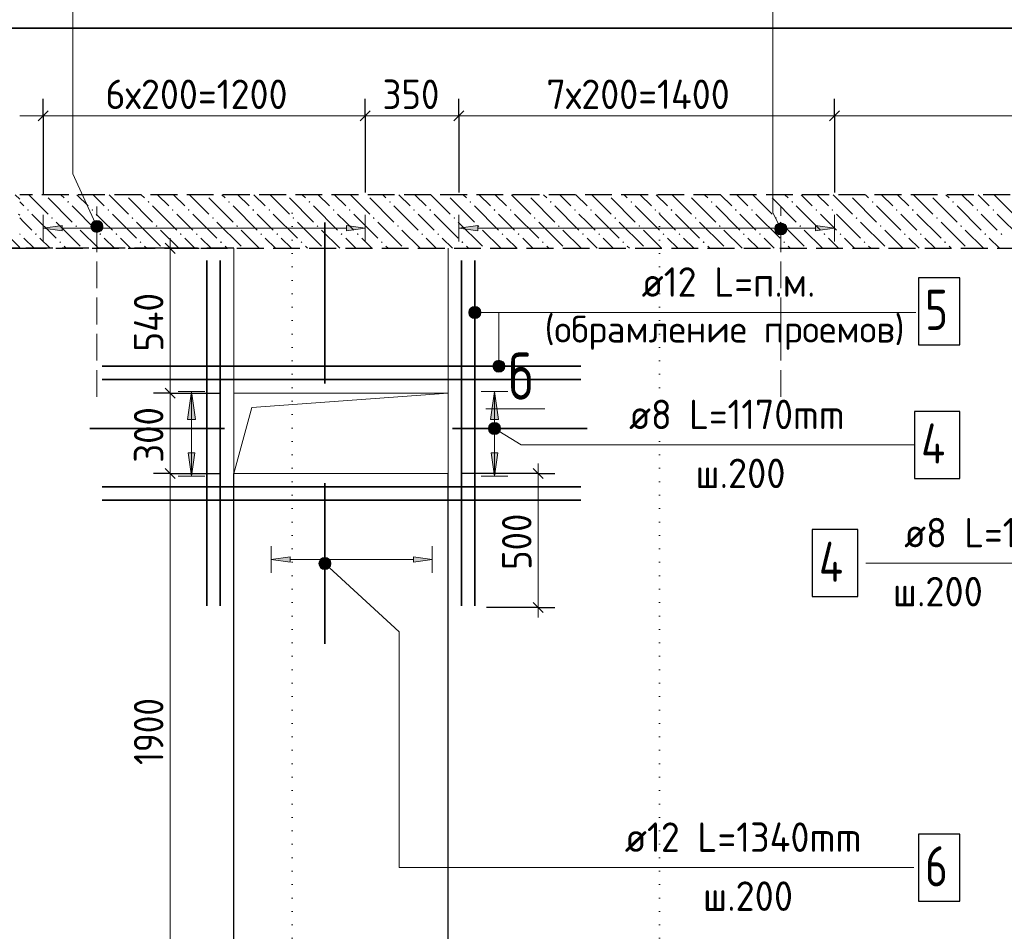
# Model space of a CAD drawing. Header units: millimetres. Extents: x 0 to 30446, y 0 to 14850.
# Tile 5 of 26: x 5792 to 9464, y 2796 to 6198. Entities that reach past the tile are written whole.
import ezdxf

# ---------------------------------------------------------------- set-up
doc = ezdxf.new("R2010")
doc.units = ezdxf.units.MM
doc.linetypes.add('______2', pattern=[135, 100, -35])
doc.linetypes.add('______9', pattern=[50, 0, -50])
for name, color, linetype, lineweight in [('Standard', 7, 'Continuous', 25), ('Выпуски арматуры Г-обр.', 7, 'Continuous', 25), ('Позиционная метка линия выноска', 7, 'Continuous', 13), ('Позиционная метка номер позиции', 7, 'Continuous', 13), ('Примечания', 7, 'Continuous', 13), ('Сечения символ', 7, 'Continuous', 25), ('Стена обрамление Г-обр.', 7, 'Continuous', 25), ('Стена обрамление П-обр.', 7, 'Continuous', 25)]:
    doc.layers.add(name, color=color, linetype=linetype, lineweight=lineweight)
doc.layers.add('ЖБ Перекрытие верхний уровень', color=7, linetype='Continuous', lineweight=25, true_color=0xe0e0ff)
doc.layers.add('ЖБ Стена верхний уровень', color=7, linetype='Continuous', lineweight=25, true_color=0x006e00)
doc.styles.add('ISOCPEUR', font='txt')

msp = doc.modelspace()

# ---------------------------------------------------------------- hatches: boundary and pattern name
at = {"layer": 'Выпуски арматуры Г-обр.', "linetype": 'Continuous', "lineweight": 13, "transparency": 33554687}
for points in [[(5950.4, 5409.4), (5880.4, 5419.4), (5950.4, 5429.4)], [(7500.4, 5409.4), (7430.4, 5419.4), (7500.4, 5429.4)]]:
    msp.add_hatch(color=7, dxfattribs=at).paths.add_polyline_path(points, flags=16)
for points in [[(7010.4, 5409.4), (7080.4, 5419.4), (7010.4, 5429.4)], [(8760.4, 5409.4), (8830.4, 5419.4), (8760.4, 5429.4)]]:
    msp.add_hatch(color=7, dxfattribs=at).paths.add_polyline_path(points)
at = {"layer": 'ЖБ Перекрытие верхний уровень', "linetype": 'Continuous', "lineweight": 18, "transparency": 33554687}
for points in [[(5883.1, 5544.5), (5882.9, 5544.3), (5882.6, 5544.5)], [(6183.1, 5544.5), (6182.9, 5544.3), (6182.6, 5544.5)], [(6483.1, 5544.5), (6482.9, 5544.3), (6482.6, 5544.5)], [(6783.1, 5544.5), (6782.9, 5544.3), (6782.6, 5544.5)], [(7083.1, 5544.5), (7082.9, 5544.3), (7082.6, 5544.5)], [(7383.1, 5544.5), (7382.9, 5544.3), (7382.6, 5544.5)], [(7683.1, 5544.5), (7682.9, 5544.3), (7682.6, 5544.5)], [(7983.1, 5544.5), (7982.9, 5544.3), (7982.6, 5544.5)], [(8283.1, 5544.5), (8282.9, 5544.3), (8282.6, 5544.5)], [(8583.1, 5544.5), (8582.9, 5544.3), (8582.6, 5544.5)], [(8883.1, 5544.5), (8882.9, 5544.3), (8882.6, 5544.5)], [(9183.1, 5544.5), (9182.9, 5544.3), (9182.6, 5544.5)], [(5969.6, 5517.5), (5972.9, 5520.8), (5976.1, 5517.5), (5972.9, 5514.3)], [(6269.6, 5517.5), (6272.9, 5520.8), (6276.1, 5517.5), (6272.9, 5514.3)], [(6569.6, 5517.5), (6572.9, 5520.8), (6576.1, 5517.5), (6572.9, 5514.3)], [(6869.6, 5517.5), (6872.9, 5520.8), (6876.1, 5517.5), (6872.9, 5514.3)], [(7169.6, 5517.5), (7172.9, 5520.8), (7176.1, 5517.5), (7172.9, 5514.3)], [(7469.6, 5517.5), (7472.9, 5520.8), (7476.1, 5517.5), (7472.9, 5514.3)], [(7769.6, 5517.5), (7772.9, 5520.8), (7776.1, 5517.5), (7772.9, 5514.3)], [(8069.6, 5517.5), (8072.9, 5520.8), (8076.1, 5517.5), (8072.9, 5514.3)], [(8369.6, 5517.5), (8372.9, 5520.8), (8376.1, 5517.5), (8372.9, 5514.3)], [(8669.6, 5517.5), (8672.9, 5520.8), (8676.1, 5517.5), (8672.9, 5514.3)], [(8969.6, 5517.5), (8972.9, 5520.8), (8976.1, 5517.5), (8972.9, 5514.3)], [(9269.6, 5517.5), (9272.9, 5520.8), (9276.1, 5517.5), (9272.9, 5514.3)], [(5819.6, 5487.5), (5822.9, 5490.8), (5826.1, 5487.5), (5822.9, 5484.3)], [(6059.6, 5487.5), (6062.9, 5490.8), (6066.1, 5487.5), (6062.9, 5484.3)], [(6119.6, 5487.5), (6122.9, 5490.8), (6126.1, 5487.5), (6122.9, 5484.3)], [(6359.6, 5487.5), (6362.9, 5490.8), (6366.1, 5487.5), (6362.9, 5484.3)], [(6419.6, 5487.5), (6422.9, 5490.8), (6426.1, 5487.5), (6422.9, 5484.3)], [(6659.6, 5487.5), (6662.9, 5490.8), (6666.1, 5487.5), (6662.9, 5484.3)], [(6719.6, 5487.5), (6722.9, 5490.8), (6726.1, 5487.5), (6722.9, 5484.3)], [(6959.6, 5487.5), (6962.9, 5490.8), (6966.1, 5487.5), (6962.9, 5484.3)], [(7019.6, 5487.5), (7022.9, 5490.8), (7026.1, 5487.5), (7022.9, 5484.3)], [(7259.6, 5487.5), (7262.9, 5490.8), (7266.1, 5487.5), (7262.9, 5484.3)], [(7319.6, 5487.5), (7322.9, 5490.8), (7326.1, 5487.5), (7322.9, 5484.3)], [(7559.6, 5487.5), (7562.9, 5490.8), (7566.1, 5487.5), (7562.9, 5484.3)], [(7619.6, 5487.5), (7622.9, 5490.8), (7626.1, 5487.5), (7622.9, 5484.3)], [(7859.6, 5487.5), (7862.9, 5490.8), (7866.1, 5487.5), (7862.9, 5484.3)], [(7919.6, 5487.5), (7922.9, 5490.8), (7926.1, 5487.5), (7922.9, 5484.3)], [(8159.6, 5487.5), (8162.9, 5490.8), (8166.1, 5487.5), (8162.9, 5484.3)], [(8219.6, 5487.5), (8222.9, 5490.8), (8226.1, 5487.5), (8222.9, 5484.3)], [(8459.6, 5487.5), (8462.9, 5490.8), (8466.1, 5487.5), (8462.9, 5484.3)], [(8519.6, 5487.5), (8522.9, 5490.8), (8526.1, 5487.5), (8522.9, 5484.3)], [(8759.6, 5487.5), (8762.9, 5490.8), (8766.1, 5487.5), (8762.9, 5484.3)], [(8819.6, 5487.5), (8822.9, 5490.8), (8826.1, 5487.5), (8822.9, 5484.3)], [(9059.6, 5487.5), (9062.9, 5490.8), (9066.1, 5487.5), (9062.9, 5484.3)], [(9119.6, 5487.5), (9122.9, 5490.8), (9126.1, 5487.5), (9122.9, 5484.3)], [(9359.6, 5487.5), (9362.9, 5490.8), (9366.1, 5487.5), (9362.9, 5484.3)], [(9419.6, 5487.5), (9422.9, 5490.8), (9426.1, 5487.5), (9422.9, 5484.3)], [(5909.6, 5457.5), (5912.9, 5460.8), (5916.1, 5457.5), (5912.9, 5454.3)], [(6209.6, 5457.5), (6212.9, 5460.8), (6216.1, 5457.5), (6212.9, 5454.3)], [(6509.6, 5457.5), (6512.9, 5460.8), (6516.1, 5457.5), (6512.9, 5454.3)], [(6809.6, 5457.5), (6812.9, 5460.8), (6816.1, 5457.5), (6812.9, 5454.3)], [(7109.6, 5457.5), (7112.9, 5460.8), (7116.1, 5457.5), (7112.9, 5454.3)], [(7409.6, 5457.5), (7412.9, 5460.8), (7416.1, 5457.5), (7412.9, 5454.3)], [(7709.6, 5457.5), (7712.9, 5460.8), (7716.1, 5457.5), (7712.9, 5454.3)], [(8009.6, 5457.5), (8012.9, 5460.8), (8016.1, 5457.5), (8012.9, 5454.3)], [(8309.6, 5457.5), (8312.9, 5460.8), (8316.1, 5457.5), (8312.9, 5454.3)], [(8609.6, 5457.5), (8612.9, 5460.8), (8616.1, 5457.5), (8612.9, 5454.3)], [(8909.6, 5457.5), (8912.9, 5460.8), (8916.1, 5457.5), (8912.9, 5454.3)], [(9209.6, 5457.5), (9212.9, 5460.8), (9216.1, 5457.5), (9212.9, 5454.3)], [(5792.3, 5400.2), (5792.9, 5400.8), (5796.1, 5397.5), (5792.9, 5394.3), (5792.3, 5394.8)], [(5849.6, 5397.5), (5852.9, 5400.8), (5856.1, 5397.5), (5852.9, 5394.3)], [(5999.6, 5427.5), (6002.9, 5430.8), (6006.1, 5427.5), (6002.9, 5424.3)], [(6089.6, 5397.5), (6092.9, 5400.8), (6096.1, 5397.5), (6092.9, 5394.3)], [(6149.6, 5397.5), (6152.9, 5400.8), (6156.1, 5397.5), (6152.9, 5394.3)], [(6299.6, 5427.5), (6302.9, 5430.8), (6306.1, 5427.5), (6302.9, 5424.3)], [(6389.6, 5397.5), (6392.9, 5400.8), (6396.1, 5397.5), (6392.9, 5394.3)], [(6449.6, 5397.5), (6452.9, 5400.8), (6456.1, 5397.5), (6452.9, 5394.3)], [(6599.6, 5427.5), (6602.9, 5430.8), (6606.1, 5427.5), (6602.9, 5424.3)], [(6689.6, 5397.5), (6692.9, 5400.8), (6696.1, 5397.5), (6692.9, 5394.3)], [(6749.6, 5397.5), (6752.9, 5400.8), (6756.1, 5397.5), (6752.9, 5394.3)], [(6899.6, 5427.5), (6902.9, 5430.8), (6906.1, 5427.5), (6902.9, 5424.3)], [(6989.6, 5397.5), (6992.9, 5400.8), (6996.1, 5397.5), (6992.9, 5394.3)], [(7049.6, 5397.5), (7052.9, 5400.8), (7056.1, 5397.5), (7052.9, 5394.3)], [(7199.6, 5427.5), (7202.9, 5430.8), (7206.1, 5427.5), (7202.9, 5424.3)], [(7289.6, 5397.5), (7292.9, 5400.8), (7296.1, 5397.5), (7292.9, 5394.3)], [(7349.6, 5397.5), (7352.9, 5400.8), (7356.1, 5397.5), (7352.9, 5394.3)], [(7499.6, 5427.5), (7502.9, 5430.8), (7506.1, 5427.5), (7502.9, 5424.3)], [(7589.6, 5397.5), (7592.9, 5400.8), (7596.1, 5397.5), (7592.9, 5394.3)], [(7649.6, 5397.5), (7652.9, 5400.8), (7656.1, 5397.5), (7652.9, 5394.3)], [(7799.6, 5427.5), (7802.9, 5430.8), (7806.1, 5427.5), (7802.9, 5424.3)], [(7889.6, 5397.5), (7892.9, 5400.8), (7896.1, 5397.5), (7892.9, 5394.3)], [(7949.6, 5397.5), (7952.9, 5400.8), (7956.1, 5397.5), (7952.9, 5394.3)], [(8099.6, 5427.5), (8102.9, 5430.8), (8106.1, 5427.5), (8102.9, 5424.3)], [(8189.6, 5397.5), (8192.9, 5400.8), (8196.1, 5397.5), (8192.9, 5394.3)], [(8249.6, 5397.5), (8252.9, 5400.8), (8256.1, 5397.5), (8252.9, 5394.3)], [(8399.6, 5427.5), (8402.9, 5430.8), (8406.1, 5427.5), (8402.9, 5424.3)], [(8489.6, 5397.5), (8492.9, 5400.8), (8496.1, 5397.5), (8492.9, 5394.3)], [(8549.6, 5397.5), (8552.9, 5400.8), (8556.1, 5397.5), (8552.9, 5394.3)], [(8699.6, 5427.5), (8702.9, 5430.8), (8706.1, 5427.5), (8702.9, 5424.3)], [(8789.6, 5397.5), (8792.9, 5400.8), (8796.1, 5397.5), (8792.9, 5394.3)], [(8849.6, 5397.5), (8852.9, 5400.8), (8856.1, 5397.5), (8852.9, 5394.3)], [(8999.6, 5427.5), (9002.9, 5430.8), (9006.1, 5427.5), (9002.9, 5424.3)], [(9089.6, 5397.5), (9092.9, 5400.8), (9096.1, 5397.5), (9092.9, 5394.3)], [(9149.6, 5397.5), (9152.9, 5400.8), (9156.1, 5397.5), (9152.9, 5394.3)], [(9299.6, 5427.5), (9302.9, 5430.8), (9306.1, 5427.5), (9302.9, 5424.3)], [(9389.6, 5397.5), (9392.9, 5400.8), (9396.1, 5397.5), (9392.9, 5394.3)], [(9449.6, 5397.5), (9452.9, 5400.8), (9456.1, 5397.5), (9452.9, 5394.3)], [(5939.6, 5367.5), (5942.9, 5370.8), (5946.1, 5367.5), (5942.9, 5364.3)], [(6239.6, 5367.5), (6242.9, 5370.8), (6246.1, 5367.5), (6242.9, 5364.3)], [(6539.6, 5367.5), (6542.9, 5370.8), (6546.1, 5367.5), (6542.9, 5364.3)], [(6839.6, 5367.5), (6842.9, 5370.8), (6846.1, 5367.5), (6842.9, 5364.3)], [(7139.6, 5367.5), (7142.9, 5370.8), (7146.1, 5367.5), (7142.9, 5364.3)], [(7439.6, 5367.5), (7442.9, 5370.8), (7446.1, 5367.5), (7442.9, 5364.3)], [(7739.6, 5367.5), (7742.9, 5370.8), (7746.1, 5367.5), (7742.9, 5364.3)], [(8039.6, 5367.5), (8042.9, 5370.8), (8046.1, 5367.5), (8042.9, 5364.3)], [(8339.6, 5367.5), (8342.9, 5370.8), (8346.1, 5367.5), (8342.9, 5364.3)], [(8639.6, 5367.5), (8642.9, 5370.8), (8646.1, 5367.5), (8642.9, 5364.3)], [(8939.6, 5367.5), (8942.9, 5370.8), (8946.1, 5367.5), (8942.9, 5364.3)], [(9239.6, 5367.5), (9242.9, 5370.8), (9246.1, 5367.5), (9242.9, 5364.3)]]:
    msp.add_hatch(color=7, dxfattribs=at).paths.add_polyline_path(points, flags=16)
at = {"layer": 'Позиционная метка линия выноска', "linetype": 'Continuous', "lineweight": 13, "transparency": 33554687}
for points in [[(6082.5, 5448.6), (6062.1, 5439.2), (6058.1, 5428.5)], [(6082.5, 5448.6), (6058.1, 5428.5), (6093.3, 5444.6)], [(6093.3, 5444.6), (6058.1, 5428.5), (6060, 5416.9)], [(6093.3, 5444.6), (6060, 5416.9), (6100.8, 5435.7)], [(6100.8, 5435.7), (6060, 5416.9), (6067.5, 5408)], [(6062.1, 5439.2), (6082.5, 5448.6), (6071, 5446.8)], [(6100.8, 5435.7), (6067.5, 5408), (6102.7, 5424.2)], [(8631.9, 5439.3), (8611.8, 5429.4), (8608.1, 5418.5)], [(8631.9, 5439.3), (8608.1, 5418.5), (8642.8, 5435.6)], [(8642.8, 5435.6), (8608.1, 5418.5), (8610.2, 5407)], [(8642.8, 5435.6), (8610.2, 5407), (8650.6, 5426.9)], [(8611.8, 5429.4), (8631.9, 5439.3), (8620.4, 5437.1)], [(6102.7, 5424.2), (6067.5, 5408), (6078.3, 5404)], [(6102.7, 5424.2), (6078.3, 5404), (6098.7, 5413.4)], [(6098.7, 5413.4), (6078.3, 5404), (6089.8, 5405.9)], [(8650.6, 5426.9), (8610.2, 5407), (8618, 5398.3)], [(8650.6, 5426.9), (8618, 5398.3), (8652.7, 5415.4)], [(8652.7, 5415.4), (8618, 5398.3), (8628.9, 5394.6)], [(8652.7, 5415.4), (8628.9, 5394.6), (8649, 5404.6)], [(8649, 5404.6), (8628.9, 5394.6), (8640.3, 5396.8)], [(7470.2, 5093.8), (7470.2, 5116.3), (7467, 5105)], [(7478.3, 5085.7), (7478.3, 5124.4), (7470.2, 5116.3)], [(7478.3, 5085.7), (7470.2, 5116.3), (7470.2, 5093.8)], [(7489.5, 5082.5), (7489.5, 5127.5), (7478.3, 5124.4)], [(7489.5, 5082.5), (7478.3, 5124.4), (7478.3, 5085.7)], [(7500.8, 5085.7), (7500.8, 5124.4), (7489.5, 5127.5)], [(7500.8, 5085.7), (7489.5, 5127.5), (7489.5, 5082.5)], [(7508.9, 5093.8), (7508.9, 5116.3), (7500.8, 5124.4)], [(7508.9, 5093.8), (7500.8, 5124.4), (7500.8, 5085.7)], [(7508.9, 5116.3), (7508.9, 5093.8), (7512, 5105)], [(7590.8, 4923.8), (7568.3, 4923.8), (7560.2, 4915.7)], [(7590.8, 4923.8), (7560.2, 4915.7), (7598.9, 4915.7)], [(7568.3, 4923.8), (7590.8, 4923.8), (7579.5, 4927)], [(7598.9, 4915.7), (7560.2, 4915.7), (7557, 4904.5)], [(7598.9, 4915.7), (7557, 4904.5), (7602, 4904.5)], [(7602, 4904.5), (7557, 4904.5), (7560.2, 4893.2)], [(7602, 4904.5), (7560.2, 4893.2), (7598.9, 4893.2)], [(7598.9, 4893.2), (7560.2, 4893.2), (7568.3, 4885.1)], [(7598.9, 4893.2), (7568.3, 4885.1), (7590.8, 4885.1)], [(7590.8, 4885.1), (7568.3, 4885.1), (7579.5, 4882)], [(7543.1, 4662), (7552.4, 4692.3), (7540.5, 4673.1)], [(7540.5, 4673.1), (7552.4, 4692.3), (7543.8, 4684.4)], [(7551, 4653.4), (7563.5, 4694.9), (7543.1, 4662)], [(7543.1, 4662), (7563.5, 4694.9), (7552.4, 4692.3)], [(7551, 4653.4), (7574.8, 4691.6), (7563.5, 4694.9)], [(7562.3, 4650.1), (7574.8, 4691.6), (7551, 4653.4)], [(7562.3, 4650.1), (7582.7, 4683), (7574.8, 4691.6)], [(7573.4, 4652.7), (7582.7, 4683), (7562.3, 4650.1)], [(7573.4, 4652.7), (7585.3, 4671.9), (7582.7, 4683)], [(7585.3, 4671.9), (7573.4, 4652.7), (7582, 4660.6)], [(6909, 4161.9), (6923.8, 4189.9), (6908.5, 4173.3)], [(6908.5, 4173.3), (6923.8, 4189.9), (6913.8, 4183.7)], [(6915.2, 4151.9), (6935.2, 4190.4), (6909, 4161.9)], [(6909, 4161.9), (6935.2, 4190.4), (6923.8, 4189.9)], [(6915.2, 4151.9), (6945.6, 4185), (6935.2, 4190.4)], [(6925.6, 4146.6), (6945.6, 4185), (6915.2, 4151.9)], [(6925.6, 4146.6), (6951.8, 4175.1), (6945.6, 4185)], [(6937, 4147.1), (6951.8, 4175.1), (6925.6, 4146.6)], [(6937, 4147.1), (6952.3, 4163.7), (6951.8, 4175.1)], [(6952.3, 4163.7), (6937, 4147.1), (6947, 4153.3)]]:
    msp.add_hatch(color=7, dxfattribs=at).paths.add_polyline_path(points)
at = {"layer": 'Стена обрамление П-обр.', "linetype": 'Continuous', "lineweight": 13, "transparency": 33554687}
for points in [[(6447.9, 4705.5), (6432.9, 4810.5), (6417.9, 4705.5)], [(7577.9, 4705.5), (7562.9, 4810.5), (7547.9, 4705.5)], [(7260.4, 4173.5), (7330.4, 4183.5), (7260.4, 4193.5)]]:
    msp.add_hatch(color=7, dxfattribs=at).paths.add_polyline_path(points)
for points in [[(6445.4, 4582), (6432.9, 4494.5), (6420.4, 4582)], [(7575.4, 4582), (7562.9, 4494.5), (7550.4, 4582)], [(6800.4, 4173.5), (6730.4, 4183.5), (6800.4, 4193.5)]]:
    msp.add_hatch(color=7, dxfattribs=at).paths.add_polyline_path(points, flags=16)

# ---------------------------------------------------------------- linework, layer by layer
at = {"layer": 'Standard', "color": 254, "linetype": 'Continuous', "lineweight": 35, "true_color": 0xc4c4ff, "transparency": 33554687}
msp.add_line((5792.3, 6166), (1326.4, 6166), dxfattribs=at)
at = {"layer": 'Standard', "color": 7, "linetype": 'Continuous', "lineweight": -3, "transparency": 33554687}
for p, q in [((5880.4, 5839.2), (5880.4, 5901.7)), ((7080.4, 5839.2), (7080.4, 5901.7)), ((7430.4, 5839.2), (7430.4, 5901.7)), ((8830.4, 5839.2), (8830.4, 5901.7)), ((5880.4, 5839.2), (5880.4, 5776.7)), ((5880.4, 5839.2), (5880.4, 5546.5)), ((7080.4, 5839.2), (7080.4, 5776.7)), ((7080.4, 5839.2), (7080.4, 5552.5)), ((7430.4, 5839.2), (7430.4, 5776.7)), ((7430.4, 5839.2), (7430.4, 5552.5)), ((8830.4, 5839.2), (8830.4, 5776.7)), ((8830.4, 5839.2), (8830.4, 5552.5)), ((6353.2, 5344.5), (6290.7, 5344.5)), ((6353.2, 5344.5), (6415.7, 5344.5)), ((6353.2, 5344.5), (6462, 5344.5)), ((6353.2, 4804.5), (6290.7, 4804.5)), ((6353.2, 4804.5), (6415.7, 4804.5)), ((6353.2, 4804.5), (6540.4, 4804.5)), ((6353.2, 4504.5), (6290.7, 4504.5)), ((6353.2, 4504.5), (6415.7, 4504.5)), ((6353.2, 4504.5), (6540.4, 4504.5)), ((7725.9, 4504.5), (7440.4, 4504.5)), ((7725.9, 4504.5), (7663.4, 4504.5)), ((7725.9, 4504.5), (7788.4, 4504.5)), ((7725.9, 4004.5), (7533.5, 4004.5)), ((7725.9, 4004.5), (7663.4, 4004.5)), ((7725.9, 4004.5), (7788.4, 4004.5))]:
    msp.add_line(p, q, dxfattribs=at)
at = {"layer": 'Standard', "color": 7, "linetype": 'Continuous', "lineweight": 13, "transparency": 33554687}
for p, q in [((5792.3, 5839.2), (5880.4, 5839.2)), ((5880.4, 5839.2), (7080.4, 5839.2)), ((7080.4, 5839.2), (7430.4, 5839.2)), ((7430.4, 5839.2), (8830.4, 5839.2)), ((8830.4, 5839.2), (10430.4, 5839.2)), ((6353.2, 5344.5), (6353.2, 5382)), ((6353.2, 4804.5), (6353.2, 5344.5)), ((6353.2, 4504.5), (6353.2, 4804.5)), ((7725.9, 4504.5), (7725.9, 4542)), ((7725.9, 4004.5), (7725.9, 3967))]:
    msp.add_line(p, q, dxfattribs=at)
at = {"layer": 'Standard', "color": 7, "linetype": 'Continuous', "lineweight": 25, "transparency": 33554687}
for p, q in [((5861.6, 5820.5), (5899.1, 5858)), ((7061.6, 5820.5), (7099.1, 5858)), ((7411.6, 5820.5), (7449.1, 5858)), ((8811.6, 5820.5), (8849.1, 5858)), ((6371.9, 5325.7), (6334.4, 5363.2)), ((6371.9, 4785.7), (6334.4, 4823.2)), ((6371.9, 4485.7), (6334.4, 4523.2)), ((7744.6, 4485.7), (7707.1, 4523.2)), ((7744.6, 3985.7), (7707.1, 4023.2))]:
    msp.add_line(p, q, dxfattribs=at)
at = {"layer": 'Standard', "color": 254, "linetype": 'Continuous', "lineweight": 35, "true_color": 0xc4c4ff, "transparency": 33554687}
msp.add_lwpolyline([(5792.3, 1857.6), (11511.7, 1857.6), (11511.7, 6166), (5792.3, 6166)], dxfattribs=at)
at = {"layer": 'Standard', "color": 7, "linetype": 'Continuous', "lineweight": 13, "transparency": 33554687}
for points in [[(6353.2, 2604.5), (6353.2, 3374.4), (6353.2, 3374.4), (6353.2, 4504.5)], [(7725.9, 4004.5), (7725.9, 4102.6), (7725.9, 4102.6), (7725.9, 4504.5)]]:
    msp.add_lwpolyline(points, dxfattribs=at)
at = {"layer": 'Standard', "color": 7, "linetype": 'Continuous', "lineweight": -3, "transparency": 33554687}
for points in [[(6590.4, 1809.5), (6590.4, 2469.9), (6590.4, 2469.9), (6590.4, 4504.5)], [(7390.4, 1809.5), (7390.4, 3132.2), (7390.4, 3132.2), (7390.4, 4504.5)]]:
    msp.add_lwpolyline(points, dxfattribs=at)
at = {"layer": 'Выпуски арматуры Г-обр.', "color": 251, "linetype": 'Continuous', "lineweight": 13, "true_color": 0x494949, "transparency": 33554687}
for p, q in [((5880.4, 5419.4), (5880.4, 5469.4)), ((7080.4, 5419.4), (7080.4, 5469.4)), ((7430.4, 5419.4), (7430.4, 5469.4)), ((8830.4, 5419.4), (8830.4, 5469.4)), ((5880.4, 5419.4), (5950.4, 5429.4)), ((5950.4, 5409.4), (5880.4, 5419.4)), ((5880.4, 5419.4), (5880.4, 5369.4)), ((5880.4, 5419.4), (5880.4, 5419.4)), ((5950.4, 5429.4), (5950.4, 5409.4)), ((5950.4, 5419.4), (7010.4, 5419.4)), ((7080.4, 5419.4), (7010.4, 5429.4)), ((7010.4, 5429.4), (7010.4, 5409.4)), ((7010.4, 5409.4), (7080.4, 5419.4)), ((7080.4, 5419.4), (7080.4, 5369.4)), ((7080.4, 5419.4), (7080.4, 5419.4)), ((7430.4, 5419.4), (7500.4, 5429.4)), ((7500.4, 5409.4), (7430.4, 5419.4)), ((7430.4, 5419.4), (7430.4, 5369.4)), ((7430.4, 5419.4), (7430.4, 5419.4)), ((7500.4, 5429.4), (7500.4, 5409.4)), ((7500.4, 5419.4), (8760.4, 5419.4)), ((8830.4, 5419.4), (8760.4, 5429.4)), ((8760.4, 5429.4), (8760.4, 5409.4)), ((8760.4, 5409.4), (8830.4, 5419.4)), ((8830.4, 5419.4), (8830.4, 5369.4)), ((8830.4, 5419.4), (8830.4, 5419.4))]:
    msp.add_line(p, q, dxfattribs=at)
at = {"layer": 'ЖБ Перекрытие верхний уровень', "color": 9, "linetype": 'Continuous', "lineweight": 18, "true_color": 0xc7c7c7, "transparency": 33554687}
for p, q in [((5775.9, 5544.5), (5792.3, 5528.1)), ((5825.9, 5544.5), (5897.9, 5472.5)), ((5957.9, 5532.5), (5945.9, 5544.5)), ((6005.9, 5544.5), (6047.9, 5502.5)), ((6065.9, 5544.5), (6107.9, 5502.5)), ((6125.9, 5544.5), (6197.9, 5472.5)), ((6257.9, 5532.5), (6245.9, 5544.5)), ((6305.9, 5544.5), (6347.9, 5502.5)), ((6365.9, 5544.5), (6407.9, 5502.5)), ((6425.9, 5544.5), (6497.9, 5472.5)), ((6557.9, 5532.5), (6545.9, 5544.5)), ((6605.9, 5544.5), (6647.9, 5502.5)), ((6665.9, 5544.5), (6707.9, 5502.5)), ((6725.9, 5544.5), (6797.9, 5472.5)), ((6857.9, 5532.5), (6845.9, 5544.5)), ((6905.9, 5544.5), (6947.9, 5502.5)), ((6965.9, 5544.5), (7007.9, 5502.5)), ((7025.9, 5544.5), (7097.9, 5472.5)), ((7157.9, 5532.5), (7145.9, 5544.5)), ((7205.9, 5544.5), (7247.9, 5502.5)), ((7265.9, 5544.5), (7307.9, 5502.5)), ((7325.9, 5544.5), (7397.9, 5472.5)), ((7457.9, 5532.5), (7445.9, 5544.5)), ((7505.9, 5544.5), (7547.9, 5502.5)), ((7565.9, 5544.5), (7607.9, 5502.5)), ((7625.9, 5544.5), (7697.9, 5472.5)), ((7757.9, 5532.5), (7745.9, 5544.5)), ((7805.9, 5544.5), (7847.9, 5502.5)), ((7865.9, 5544.5), (7907.9, 5502.5)), ((7925.9, 5544.5), (7997.9, 5472.5)), ((8057.9, 5532.5), (8045.9, 5544.5)), ((8105.9, 5544.5), (8147.9, 5502.5)), ((8165.9, 5544.5), (8207.9, 5502.5)), ((8225.9, 5544.5), (8297.9, 5472.5)), ((8357.9, 5532.5), (8345.9, 5544.5)), ((8405.9, 5544.5), (8447.9, 5502.5)), ((8465.9, 5544.5), (8507.9, 5502.5)), ((8525.9, 5544.5), (8597.9, 5472.5)), ((8657.9, 5532.5), (8645.9, 5544.5)), ((8705.9, 5544.5), (8747.9, 5502.5)), ((8765.9, 5544.5), (8807.9, 5502.5)), ((8825.9, 5544.5), (8897.9, 5472.5)), ((8957.9, 5532.5), (8945.9, 5544.5)), ((9005.9, 5544.5), (9047.9, 5502.5)), ((9065.9, 5544.5), (9107.9, 5502.5)), ((9125.9, 5544.5), (9197.9, 5472.5)), ((9257.9, 5532.5), (9245.9, 5544.5)), ((9305.9, 5544.5), (9347.9, 5502.5)), ((9365.9, 5544.5), (9407.9, 5502.5)), ((9425.9, 5544.5), (9497.9, 5472.5)), ((5792.3, 5518.1), (5807.9, 5502.5)), ((5897.9, 5532.5), (5987.9, 5442.5)), ((6197.9, 5532.5), (6287.9, 5442.5)), ((6497.9, 5532.5), (6587.9, 5442.5)), ((6797.9, 5532.5), (6887.9, 5442.5)), ((7097.9, 5532.5), (7187.9, 5442.5)), ((7397.9, 5532.5), (7487.9, 5442.5)), ((7697.9, 5532.5), (7787.9, 5442.5)), ((7997.9, 5532.5), (8087.9, 5442.5)), ((8297.9, 5532.5), (8387.9, 5442.5)), ((8597.9, 5532.5), (8687.9, 5442.5)), ((8897.9, 5532.5), (8987.9, 5442.5)), ((9197.9, 5532.5), (9287.9, 5442.5)), ((5787.9, 5472.5), (5792.3, 5468.1)), ((5837.9, 5472.5), (5927.9, 5382.5)), ((5987.9, 5502.5), (6077.9, 5412.5)), ((6107.9, 5442.5), (6077.9, 5472.5)), ((6137.9, 5472.5), (6227.9, 5382.5)), ((6287.9, 5502.5), (6377.9, 5412.5)), ((6407.9, 5442.5), (6377.9, 5472.5)), ((6437.9, 5472.5), (6527.9, 5382.5)), ((6587.9, 5502.5), (6677.9, 5412.5)), ((6707.9, 5442.5), (6677.9, 5472.5)), ((6737.9, 5472.5), (6827.9, 5382.5)), ((6887.9, 5502.5), (6977.9, 5412.5)), ((7007.9, 5442.5), (6977.9, 5472.5)), ((7037.9, 5472.5), (7127.9, 5382.5)), ((7187.9, 5502.5), (7277.9, 5412.5)), ((7307.9, 5442.5), (7277.9, 5472.5)), ((7337.9, 5472.5), (7427.9, 5382.5)), ((7487.9, 5502.5), (7577.9, 5412.5)), ((7607.9, 5442.5), (7577.9, 5472.5)), ((7637.9, 5472.5), (7727.9, 5382.5)), ((7787.9, 5502.5), (7877.9, 5412.5)), ((7907.9, 5442.5), (7877.9, 5472.5)), ((7937.9, 5472.5), (8027.9, 5382.5)), ((8087.9, 5502.5), (8177.9, 5412.5)), ((8207.9, 5442.5), (8177.9, 5472.5)), ((8237.9, 5472.5), (8327.9, 5382.5)), ((8387.9, 5502.5), (8477.9, 5412.5)), ((8507.9, 5442.5), (8477.9, 5472.5)), ((8537.9, 5472.5), (8627.9, 5382.5)), ((8687.9, 5502.5), (8777.9, 5412.5)), ((8807.9, 5442.5), (8777.9, 5472.5)), ((8837.9, 5472.5), (8927.9, 5382.5)), ((8987.9, 5502.5), (9077.9, 5412.5)), ((9107.9, 5442.5), (9077.9, 5472.5)), ((9137.9, 5472.5), (9227.9, 5382.5)), ((9287.9, 5502.5), (9377.9, 5412.5)), ((9407.9, 5442.5), (9377.9, 5472.5)), ((9437.9, 5472.5), (9527.9, 5382.5)), ((5807.9, 5442.5), (5792.3, 5458.1)), ((5837.9, 5412.5), (5807.9, 5442.5)), ((5927.9, 5442.5), (6017.9, 5352.5)), ((6137.9, 5412.5), (6107.9, 5442.5)), ((6227.9, 5442.5), (6317.9, 5352.5)), ((6437.9, 5412.5), (6407.9, 5442.5)), ((6527.9, 5442.5), (6617.9, 5352.5)), ((6737.9, 5412.5), (6707.9, 5442.5)), ((6827.9, 5442.5), (6917.9, 5352.5)), ((7037.9, 5412.5), (7007.9, 5442.5)), ((7127.9, 5442.5), (7217.9, 5352.5)), ((7337.9, 5412.5), (7307.9, 5442.5)), ((7427.9, 5442.5), (7517.9, 5352.5)), ((7637.9, 5412.5), (7607.9, 5442.5)), ((7727.9, 5442.5), (7817.9, 5352.5)), ((7937.9, 5412.5), (7907.9, 5442.5)), ((8027.9, 5442.5), (8117.9, 5352.5)), ((8237.9, 5412.5), (8207.9, 5442.5)), ((8327.9, 5442.5), (8417.9, 5352.5)), ((8537.9, 5412.5), (8507.9, 5442.5)), ((8627.9, 5442.5), (8717.9, 5352.5)), ((8837.9, 5412.5), (8807.9, 5442.5)), ((8927.9, 5442.5), (9017.9, 5352.5)), ((9137.9, 5412.5), (9107.9, 5442.5)), ((9227.9, 5442.5), (9317.9, 5352.5)), ((9437.9, 5412.5), (9407.9, 5442.5)), ((6085.9, 5344.5), (6017.9, 5412.5)), ((6385.9, 5344.5), (6317.9, 5412.5)), ((6685.9, 5344.5), (6617.9, 5412.5)), ((6985.9, 5344.5), (6917.9, 5412.5)), ((7285.9, 5344.5), (7217.9, 5412.5)), ((7585.9, 5344.5), (7517.9, 5412.5)), ((7885.9, 5344.5), (7817.9, 5412.5)), ((8185.9, 5344.5), (8117.9, 5412.5)), ((8485.9, 5344.5), (8417.9, 5412.5)), ((8785.9, 5344.5), (8717.9, 5412.5)), ((9085.9, 5344.5), (9017.9, 5412.5)), ((9385.9, 5344.5), (9317.9, 5412.5)), ((5757.9, 5382.5), (5792.3, 5348.1)), ((5807.9, 5382.5), (5845.9, 5344.5)), ((5867.9, 5382.5), (5905.9, 5344.5)), ((6107.9, 5382.5), (6145.9, 5344.5)), ((6167.9, 5382.5), (6205.9, 5344.5)), ((6407.9, 5382.5), (6445.9, 5344.5)), ((6467.9, 5382.5), (6505.9, 5344.5)), ((6707.9, 5382.5), (6745.9, 5344.5)), ((6767.9, 5382.5), (6805.9, 5344.5)), ((7007.9, 5382.5), (7045.9, 5344.5)), ((7067.9, 5382.5), (7105.9, 5344.5)), ((7307.9, 5382.5), (7345.9, 5344.5)), ((7367.9, 5382.5), (7405.9, 5344.5)), ((7607.9, 5382.5), (7645.9, 5344.5)), ((7667.9, 5382.5), (7705.9, 5344.5)), ((7907.9, 5382.5), (7945.9, 5344.5)), ((7967.9, 5382.5), (8005.9, 5344.5)), ((8207.9, 5382.5), (8245.9, 5344.5)), ((8267.9, 5382.5), (8305.9, 5344.5)), ((8507.9, 5382.5), (8545.9, 5344.5)), ((8567.9, 5382.5), (8605.9, 5344.5)), ((8807.9, 5382.5), (8845.9, 5344.5)), ((8867.9, 5382.5), (8905.9, 5344.5)), ((9107.9, 5382.5), (9145.9, 5344.5)), ((9167.9, 5382.5), (9205.9, 5344.5)), ((9407.9, 5382.5), (9445.9, 5344.5)), ((5965.9, 5344.5), (5957.9, 5352.5)), ((6265.9, 5344.5), (6257.9, 5352.5)), ((6565.9, 5344.5), (6557.9, 5352.5)), ((6865.9, 5344.5), (6857.9, 5352.5)), ((7165.9, 5344.5), (7157.9, 5352.5)), ((7465.9, 5344.5), (7457.9, 5352.5)), ((7765.9, 5344.5), (7757.9, 5352.5)), ((8065.9, 5344.5), (8057.9, 5352.5)), ((8365.9, 5344.5), (8357.9, 5352.5)), ((8665.9, 5344.5), (8657.9, 5352.5)), ((8965.9, 5344.5), (8957.9, 5352.5)), ((9265.9, 5344.5), (9257.9, 5352.5))]:
    msp.add_line(p, q, dxfattribs=at)
at = {"layer": 'ЖБ Перекрытие верхний уровень', "color": 7, "linetype": '______2', "lineweight": 25, "transparency": 33554687}
for p, q in [((10430.4, 5544.5), (5792.3, 5544.5)), ((5330.5, 5344.5), (5792.3, 5344.5)), ((5792.3, 5344.5), (10430.4, 5344.5))]:
    msp.add_line(p, q, dxfattribs=at)
at = {"layer": 'ЖБ Перекрытие верхний уровень', "color": 253, "linetype": '______2', "lineweight": -3, "true_color": 0xababab, "transparency": 33554687}
for p, q in [((5792.3, 5344.5), (5330.5, 5344.5)), ((6590.4, 5344.5), (5792.3, 5344.5))]:
    msp.add_line(p, q, dxfattribs=at)
at = {"layer": 'ЖБ Стена верхний уровень', "color": 7, "linetype": 'Continuous', "lineweight": 18, "transparency": 33554687}
for p, q in [((6590.4, 4804.5), (6590.4, 5344.5)), ((7390.4, 4804.5), (7390.4, 5344.5)), ((6590.4, 4804.5), (7390.4, 4804.5))]:
    msp.add_line(p, q, dxfattribs=at)
at = {"layer": 'Позиционная метка линия выноска', "color": 7, "linetype": 'Continuous', "lineweight": 13, "transparency": 33554687}
for p, q in [((6071, 5446.8), (6071, 5446.8)), ((6100.8, 5435.7), (6100.8, 5435.7)), ((8620.4, 5437.1), (8620.4, 5437.1)), ((6060, 5416.9), (6060, 5416.9)), ((6089.8, 5405.9), (6089.8, 5405.9)), ((8610.2, 5407), (8610.2, 5407)), ((8650.6, 5426.9), (8650.6, 5426.9)), ((8640.3, 5396.8), (8640.3, 5396.8)), ((7467, 5105), (7467, 5105)), ((7489.5, 5127.5), (7489.5, 5127.5)), ((9133.9, 5105), (7489.5, 5105)), ((7512, 5105), (7512, 5105)), ((7579.5, 5105), (7579.5, 4904.5)), ((7489.5, 5082.5), (7489.5, 5082.5)), ((7579.5, 4927), (7579.5, 4927)), ((7557, 4904.5), (7557, 4904.5)), ((7602, 4904.5), (7602, 4904.5)), ((7579.5, 4882), (7579.5, 4882)), ((7751, 4745.7), (7531, 4745.7)), ((7543.8, 4684.4), (7543.8, 4684.4)), ((7574.8, 4691.6), (7574.8, 4691.6)), ((7551, 4653.4), (7551, 4653.4)), ((7582, 4660.6), (7582, 4660.6)), ((6913.8, 4183.7), (6913.8, 4183.7)), ((6915.2, 4151.9), (6915.2, 4151.9)), ((6945.6, 4185), (6945.6, 4185)), ((6947, 4153.3), (6947, 4153.3))]:
    msp.add_line(p, q, dxfattribs=at)
for points in [[(8600.2, 6842.7), (5990.2, 6842.7), (5990.2, 5622.7), (6080.4, 5426.3)], [(9990.2, 6842.7), (8600.2, 6842.7), (8600.2, 5478.3), (8630.4, 5417)], [(9128.5, 4611.2), (7661.7, 4611.2), (7562.9, 4672.5)], [(9127.1, 3033.9), (7207.1, 3033.9), (7207.1, 3913.9), (6930.4, 4168.5)], [(8947.4, 4170), (10134.3, 4170), (10134.3, 3855), (10306.8, 3682.5)]]:
    msp.add_lwpolyline(points, dxfattribs=at)
for centre in [(6080.4, 5426.3), (8630.4, 5417), (7489.5, 5105), (7579.5, 4904.5), (7562.9, 4672.5), (6930.4, 4168.5)]:
    msp.add_circle(centre, 22.5, dxfattribs=at)
at = {"layer": 'Позиционная метка номер позиции', "color": 7, "linetype": 'Continuous', "lineweight": 13, "transparency": 33554687}
for p, q in [((6590.4, 4804.5), (6590.4, 4504.5)), ((7390.4, 4804.5), (6590.4, 4804.5)), ((6657.7, 4750.7), (7390.4, 4804.5)), ((7390.4, 4504.5), (7390.4, 4804.5)), ((6590.4, 4504.5), (6657.7, 4750.7)), ((6590.4, 4504.5), (7390.4, 4504.5))]:
    msp.add_line(p, q, dxfattribs=at)
at = {"layer": 'Примечания', "color": 7, "linetype": '______2', "lineweight": 13, "transparency": 33554687}
for p, q in [((6080.4, 4790.5), (6080.4, 5500.5)), ((8630.4, 4790.5), (8630.4, 5500.5))]:
    msp.add_line(p, q, dxfattribs=at)
at = {"layer": 'Сечения символ', "color": 7, "linetype": '______9', "lineweight": 13, "transparency": 33554687}
for p, q in [((6807.9, 5475.6), (6807.9, 1723.9)), ((8177.9, 5475.6), (8177.9, 1723.9))]:
    msp.add_line(p, q, dxfattribs=at)
at = {"layer": 'Стена обрамление Г-обр.', "color": 7, "linetype": 'Continuous', "lineweight": 35, "transparency": 33554687}
for p, q in [((6490.4, 5298.5), (6490.4, 4010.5)), ((6490.4, 5298.5), (6490.4, 4010.5)), ((6540.4, 5298.5), (6540.4, 4010.5)), ((6540.4, 5298.5), (6540.4, 4010.5)), ((7439.5, 5298.5), (7439.5, 4010.5)), ((7439.5, 5298.5), (7439.5, 4010.5)), ((7489.5, 5298.5), (7489.5, 4010.5)), ((7489.5, 5298.5), (7489.5, 4010.5)), ((7884.4, 4904.5), (6099.4, 4904.5)), ((7884.4, 4904.5), (6099.4, 4904.5)), ((7884.4, 4854.5), (6099.4, 4854.5)), ((7884.4, 4854.5), (6099.4, 4854.5)), ((7884.4, 4454.5), (6099.4, 4454.5)), ((7884.4, 4454.5), (6099.4, 4454.5)), ((7884.4, 4404.5), (6099.4, 4404.5)), ((7884.4, 4404.5), (6099.4, 4404.5))]:
    msp.add_line(p, q, dxfattribs=at)
at = {"layer": 'Стена обрамление Г-обр.', "color": 7, "linetype": 'Continuous', "lineweight": 25, "transparency": 33554687}
msp.add_lwpolyline([(9143.5, 4985), (9298.5, 4985), (9298.5, 5235), (9143.5, 5235), (9143.5, 4985)], dxfattribs=at)
at = {"layer": 'Стена обрамление П-обр.', "color": 7, "linetype": 'Continuous', "lineweight": 35, "transparency": 33554687}
for p, q in [((6930.4, 4840.5), (6930.4, 5440.5)), ((6556.4, 4672.5), (6054.4, 4672.5)), ((7406.6, 4672.5), (7908.6, 4672.5)), ((6930.4, 4468.5), (6930.4, 3868.5))]:
    msp.add_line(p, q, dxfattribs=at)
at = {"layer": 'Стена обрамление П-обр.', "color": 251, "linetype": 'Continuous', "lineweight": 13, "true_color": 0x494949, "transparency": 33554687}
for p, q in [((6382.9, 4810.5), (6482.9, 4810.5)), ((6432.9, 4810.5), (6417.9, 4705.5)), ((6432.9, 4494.5), (6432.9, 4810.5)), ((6432.9, 4810.5), (6432.9, 4810.5)), ((6432.9, 4810.5), (6432.9, 4810.5)), ((6432.9, 4810.5), (6432.9, 4810.5)), ((6447.9, 4705.5), (6432.9, 4810.5)), ((7512.9, 4810.5), (7612.9, 4810.5)), ((7562.9, 4810.5), (7547.9, 4705.5)), ((7562.9, 4494.5), (7562.9, 4810.5)), ((7562.9, 4810.5), (7562.9, 4810.5)), ((7562.9, 4810.5), (7562.9, 4810.5)), ((7562.9, 4810.5), (7562.9, 4810.5)), ((7577.9, 4705.5), (7562.9, 4810.5)), ((6417.9, 4705.5), (6447.9, 4705.5)), ((6432.9, 4705.5), (6432.9, 4698)), ((7547.9, 4705.5), (7577.9, 4705.5)), ((7562.9, 4705.5), (7562.9, 4698)), ((6432.9, 4494.5), (6420.4, 4582)), ((6420.4, 4582), (6445.4, 4582)), ((6432.9, 4582), (6432.9, 4588.2)), ((6445.4, 4582), (6432.9, 4494.5)), ((7562.9, 4494.5), (7550.4, 4582)), ((7550.4, 4582), (7575.4, 4582)), ((7562.9, 4582), (7562.9, 4588.2)), ((7575.4, 4582), (7562.9, 4494.5)), ((6382.9, 4494.5), (6482.9, 4494.5)), ((6432.9, 4494.5), (6432.9, 4494.5)), ((6432.9, 4494.5), (6432.9, 4494.5)), ((6432.9, 4494.5), (6432.9, 4494.5)), ((7512.9, 4494.5), (7612.9, 4494.5)), ((7562.9, 4494.5), (7562.9, 4494.5)), ((7562.9, 4494.5), (7562.9, 4494.5)), ((7562.9, 4494.5), (7562.9, 4494.5)), ((6730.4, 4183.5), (6730.4, 4233.5)), ((7330.4, 4183.5), (7330.4, 4233.5)), ((6730.4, 4183.5), (6800.4, 4193.5)), ((6800.4, 4193.5), (6800.4, 4173.5)), ((7330.4, 4183.5), (7260.4, 4193.5)), ((7260.4, 4193.5), (7260.4, 4173.5)), ((6800.4, 4173.5), (6730.4, 4183.5)), ((6730.4, 4183.5), (6730.4, 4133.5)), ((6730.4, 4183.5), (6730.4, 4183.5)), ((6800.4, 4183.5), (7260.4, 4183.5)), ((7260.4, 4173.5), (7330.4, 4183.5)), ((7330.4, 4183.5), (7330.4, 4133.5)), ((7330.4, 4183.5), (7330.4, 4183.5))]:
    msp.add_line(p, q, dxfattribs=at)
at = {"layer": 'Стена обрамление П-обр.', "color": 7, "linetype": 'Continuous', "lineweight": 25, "transparency": 33554687}
for points in [[(9128.5, 4486.2), (9298.5, 4486.2), (9298.5, 4736.2), (9128.5, 4736.2), (9128.5, 4486.2)], [(8747.4, 4045), (8917.4, 4045), (8917.4, 4295), (8747.4, 4295), (8747.4, 4045)], [(9143.5, 2908.9), (9298.5, 2908.9), (9298.5, 3158.9), (9143.5, 3158.9), (9143.5, 2908.9)]]:
    msp.add_lwpolyline(points, dxfattribs=at)

# ---------------------------------------------------------------- texts
at = {"layer": 'Standard', "color": 7, "linetype": 'Continuous', "lineweight": 25, "transparency": 33554687, "char_height": 110, "attachment_point": 7, "style": 'ISOCPEUR'}
for s, insert, width in [('\\W0.94;6х200=1200', (6111.9, 5864.2), 799.355), ('\\W0.91;350', (7145.4, 5864.2), 280.998), ('\\W0.94;7х200=1400', (7756.4, 5864.2), 810.422)]:
    msp.add_mtext(s, dxfattribs=dict(at, insert=insert, width=width))
at = {"layer": 'Standard', "color": 7, "linetype": 'Continuous', "lineweight": 25, "transparency": 33554687, "char_height": 110, "attachment_point": 7, "rotation": 90, "style": 'ISOCPEUR'}
for s, insert, width in [('\\W0.92;540', (6328.2, 4959), 292.219), ('\\W0.91;300', (6328.2, 4544.5), 280.99), ('\\W0.91;500', (7700.9, 4144.5), 280.99), ('\\W0.87;1900', (6328.2, 3417), 333.451)]:
    msp.add_mtext(s, dxfattribs=dict(at, insert=insert, width=width))
at = {"layer": 'Позиционная метка номер позиции', "color": 7, "linetype": 'Continuous', "lineweight": 18, "transparency": 33554687, "insert": (7749.9, 4965.8), "char_height": 100, "width": 1408.334, "attachment_point": 7, "style": 'ISOCPEUR'}
msp.add_mtext('\\W0.98;(обрамление проемов)', dxfattribs=at)
at = {"layer": 'Сечения символ', "color": 7, "linetype": 'Continuous', "lineweight": 35, "transparency": 33554687, "insert": (7616, 4779.9), "char_height": 175, "width": 190.409, "attachment_point": 7, "style": 'ISOCPEUR'}
msp.add_mtext('\\W0.78;б', dxfattribs=at)
at = {"layer": 'Стена обрамление Г-обр.', "color": 7, "linetype": 'Continuous', "lineweight": 13, "transparency": 33554687, "attachment_point": 7, "style": 'ISOCPEUR'}
for s, insert, char_height, width in [('\\W0.94;ø12 L=п.м. ', (8111.3, 5163.7), 110, 799.57), ('\\W0.78;5', (9168.5, 5040), 150, 163.203)]:
    msp.add_mtext(s, dxfattribs=dict(at, insert=insert, char_height=char_height, width=width))
at = {"layer": 'Стена обрамление П-обр.', "color": 7, "linetype": 'Continuous', "lineweight": 13, "transparency": 33554687, "attachment_point": 7, "style": 'ISOCPEUR'}
for s, insert, char_height, width in [('\\W0.93;ø8 L=1170mm ', (8064.7, 4669.9), 110, 974.991), ('\\W0.80;4', (9153.5, 4541.2), 150, 179.915), ('\\W0.95;ш.200 ', (8312.2, 4449.9), 110, 481.068), ('\\W0.93;ø8 L=1170mm ', (9090.6, 4228.7), 110, 974.991), ('\\W0.80;4', (8772.4, 4100), 150, 179.919), ('\\W0.95;ш.200 ', (9048.1, 4008.7), 110, 481.068), ('\\W0.94;ø12 L=1340mm ', (8048.7, 3092.5), 110, 1063.247), ('\\W0.78;6', (9168.5, 2963.9), 150, 163.203), ('\\W0.95;ш.200 ', (8340.2, 2872.5), 110, 481.068)]:
    msp.add_mtext(s, dxfattribs=dict(at, insert=insert, char_height=char_height, width=width))

doc.saveas('drawing.dxf')
